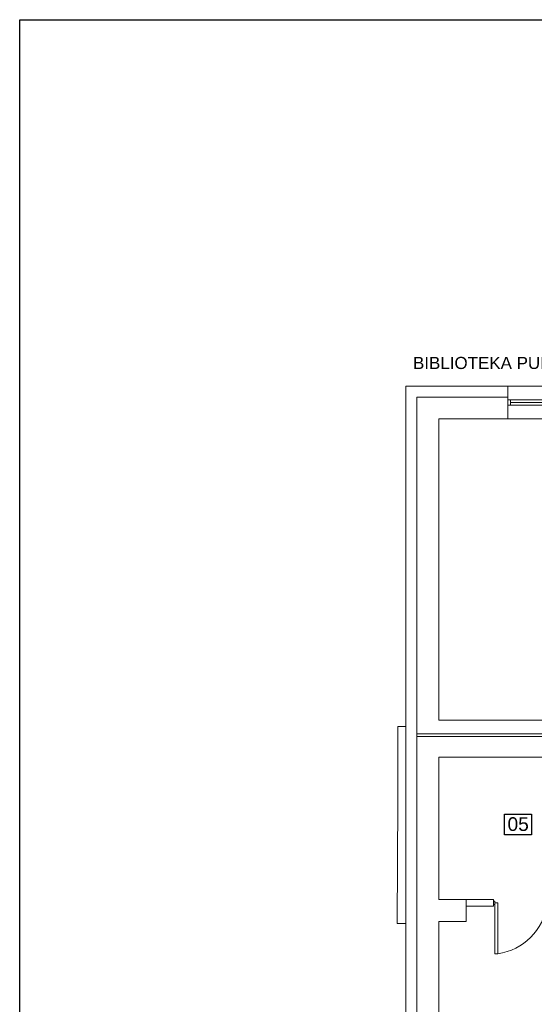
# Model space of a CAD drawing. Extents: x 280060 to 689961, y 120405 to 160329.
# Tile 36 of 85: x 655817 to 656756, y 154417 to 156216. Entities that reach past the tile are written whole.
import ezdxf

# ---------------------------------------------------------------- set-up
doc = ezdxf.new("R2010")
doc.units = 0
doc.header["$MEASUREMENT"] = 0
for name, color, linetype, lineweight in [('KAM-pro Biała Zarys', 7, 'CONTINUOUS', 9), ('KAM-pro Opis Sanitarny', 7, 'CONTINUOUS', 18), ('KAM-pro Podkład Sanitarny', 253, 'CONTINUOUS', 25)]:
    doc.layers.add(name, color=color, linetype=linetype, lineweight=lineweight)
doc.styles.add('ARIAL', font='arial.ttf')
doc.styles.add('damian', font='arial.ttf')

msp = doc.modelspace()

# ---------------------------------------------------------------- linework, layer by layer
at = {"layer": 'KAM-pro Biała Zarys', "lineweight": 25}
for points in [[(655816.5, 156215.6), (662116.5, 156215.6), (662116.5, 153245.6), (655816.5, 153245.6)], [(656701.7, 154764.3), (656750.9, 154764.3), (656750.9, 154726.3), (656701.7, 154726.3)]]:
    msp.add_lwpolyline(points, close=True, dxfattribs=at)
at = {"layer": 'KAM-pro Podkład Sanitarny', "lineweight": 20, "ltscale": 13}
for p, q in [((656521.9, 153943.2), (656521.9, 155546.2)), ((656521.9, 155546.2), (656707.9, 155546.2)), ((656521.9, 155546.2), (656707.9, 155546.2)), ((656707.9, 155546.2), (656707.9, 155486.2)), ((656707.9, 155546.2), (656797.9, 155546.2)), ((656541.9, 154911.2), (656541.9, 155526.2)), ((656541.9, 155526.2), (656707.9, 155526.2)), ((656707.9, 155521.2), (656797.9, 155521.2)), ((656712.9, 155511.2), (656712.9, 155521.2)), ((656707.9, 155511.2), (656797.9, 155511.2)), ((656707.9, 155511.2), (656712.9, 155511.2)), ((656712.9, 155516.2), (656792.9, 155516.2)), ((656581.9, 154936.2), (656581.9, 155486.2)), ((656581.9, 155486.2), (656707.9, 155486.2)), ((656581.9, 155486.2), (656581.9, 154936.2)), ((656581.9, 155486.2), (656707.9, 155486.2)), ((656581.9, 155486.2), (656707.9, 155486.2)), ((656707.9, 155486.2), (656797.9, 155486.2)), ((656506.9, 154789.4), (656506.9, 154924.4)), ((656521.9, 154924.4), (656506.9, 154924.4)), ((656581.9, 154936.2), (657094.9, 154936.2)), ((656581.9, 154936.2), (656641.9, 154936.2)), ((656641.9, 154936.2), (656581.9, 154936.2)), ((656541.9, 154911.2), (657094.9, 154911.2)), ((656541.9, 154906.2), (656541.9, 154911.2)), ((656541.9, 153963.2), (656541.9, 154906.2)), ((656541.9, 154906.2), (657094.9, 154906.2)), ((656521.9, 154786.4), (656521.9, 154891.4)), ((656581.9, 154608.2), (656581.9, 154868.2)), ((656581.9, 154868.2), (657094.9, 154868.2)), ((656581.9, 154868.2), (657094.9, 154868.2)), ((656581.9, 154868.2), (656641.9, 154868.2)), ((656505.7, 154564.4), (656506.9, 154789.4)), ((656521.9, 154591.4), (656521.9, 154696.4)), ((656581.9, 154608.2), (656631.9, 154608.2)), ((656641.9, 154608.2), (656581.9, 154608.2)), ((656631.9, 154568.2), (656631.9, 154608.2)), ((656631.9, 154608.2), (656681.9, 154608.2)), ((656641.9, 154608.2), (656681.9, 154608.2)), ((656681.9, 154608.2), (656681.9, 154596.2)), ((656684.4, 154605.2), (656681.9, 154605.2)), ((656681.9, 154599.2), (656681.9, 154605.2)), ((656684.4, 154602.2), (656684.4, 154605.2)), ((656684.4, 154602.2), (656689.4, 154602.2)), ((656684.4, 154602.2), (656684.4, 154599.2)), ((656689.4, 154509.2), (656689.4, 154602.2)), ((656631.9, 154596.2), (656681.9, 154596.2)), ((656684.4, 154599.2), (656681.9, 154599.2)), ((656684.4, 154599.2), (656684.4, 154509.2)), ((656505.7, 154564.4), (656521.9, 154564.4)), ((656581.9, 154003.2), (656581.9, 154568.2)), ((656581.9, 154568.2), (656631.9, 154568.2)), ((656581.9, 154568.2), (656631.9, 154568.2)), ((656684.4, 154509.2), (656689.4, 154509.2))]:
    msp.add_line(p, q, dxfattribs=at)
msp.add_arc((656674.8, 154613.8), 105.6, 277.942, 352.058, dxfattribs=at)

# ---------------------------------------------------------------- texts
at = {"layer": 'KAM-pro Biała Zarys', "lineweight": 25, "insert": (656707.3, 154758.6), "char_height": 25, "width": 31.17, "attachment_point": 1, "style": 'ARIAL'}
msp.add_mtext('05', dxfattribs=at)
at = {"layer": 'KAM-pro Opis Sanitarny', "lineweight": 25, "insert": (656534.7, 155599.6), "char_height": 22.159, "width": 426.226, "attachment_point": 1, "rotation": 360, "style": 'damian'}
msp.add_mtext('BIBLIOTEKA PUBLICZNA', dxfattribs=at)

doc.saveas('drawing.dxf')
